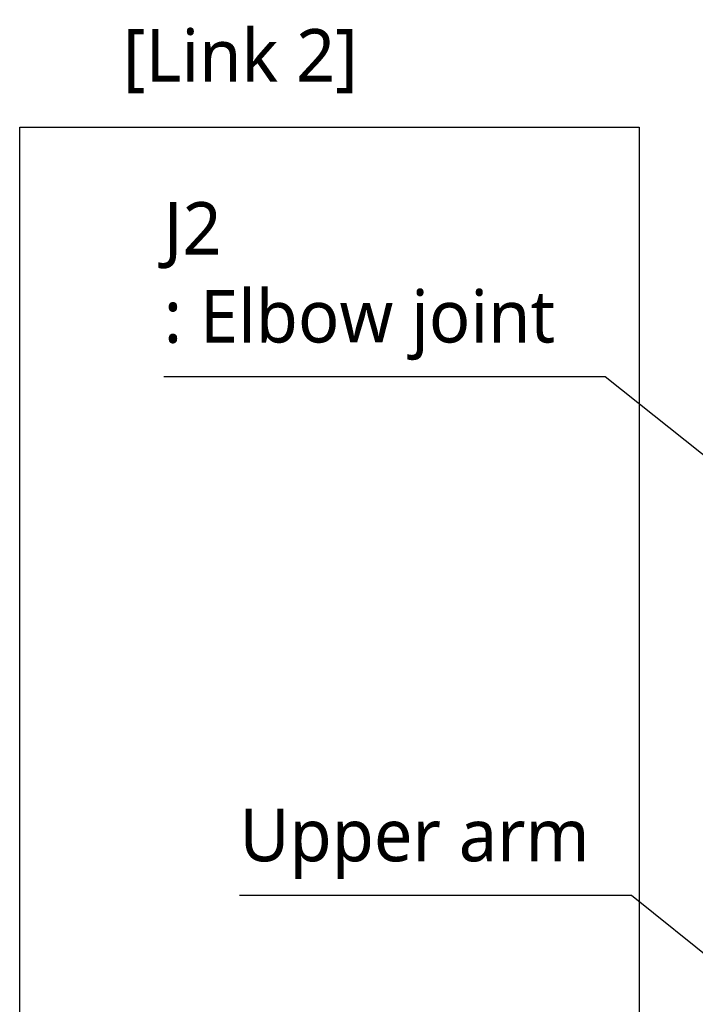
# Model space of a CAD drawing. Header units: millimetres. Extents: x 0 to 4378, y 0 to 2376.
# Tile 207 of 256: x 1186 to 1392, y 1111 to 1411. Entities that reach past the tile are written whole.
import ezdxf

# ---------------------------------------------------------------- set-up
doc = ezdxf.new("R2010")
doc.units = ezdxf.units.MM
doc.header["$LTSCALE"] = 0.2
doc.layers.add('05_Section Line', color=3, linetype='Continuous')
doc.styles.add('Rainbow-5.0 Style', font='malgunsl.ttf')
doc.dimstyles.new('Rainbow-5.0 Style', dxfattribs={"dimtxt": 4, "dimasz": 2.5, "dimexe": 1, "dimexo": 1, "dimgap": 1, "dimtad": 1, "dimdsep": 46, "dimtxsty": 'Rainbow-5.0 Style', "dimcen": 0, "dimclrd": 251, "dimclre": 251, "dimclrt": 7, "dimazin": 3, "dimtp": 0.1, "dimtm": 0.1, "dimtfac": 0.61, "dimtmove": 0, "dimatfit": 3, "dimfxl": 1, "dimlwd": -1, "dimlwe": -1, "dimarcsym": 1})

msp = doc.modelspace()

# ---------------------------------------------------------------- linework, layer by layer
at = {"layer": '05_Section Line'}
msp.add_lwpolyline([(1186.424, 1377.901), (1374.686, 1377.901), (1374.686, 829.701), (1186.424, 829.701)], close=True, dxfattribs=at)

# ---------------------------------------------------------------- texts
at = {"color": 7, "char_height": 16, "attachment_point": 7, "style": 'Rainbow-5.0 Style'}
for s, insert in [('[Link 2]', (1217.811, 1388.143)), ('J2\\P: Elbow joint', (1230.202, 1307.078)), ('Upper arm', (1253.204, 1149.505))]:
    msp.add_mtext(s, dxfattribs=dict(at, insert=insert))

# ---------------------------------------------------------------- leaders
at = {"annotation_type": 0, "has_hookline": 1, "hookline_direction": 1}
for points, text_width in [([(1496.646, 1196.457), (1364.346, 1302.078), (1351.846, 1302.078)], 116.644), ([(1496.648, 1044.674), (1372.305, 1144.505), (1359.805, 1144.505)], 101.602)]:
    msp.add_leader(points, dimstyle='Rainbow-5.0 Style', override={"dimscale": 5, "dimgap": 1, "dimtad": 1}, dxfattribs=dict(at, text_width=text_width))

doc.saveas('drawing.dxf')
